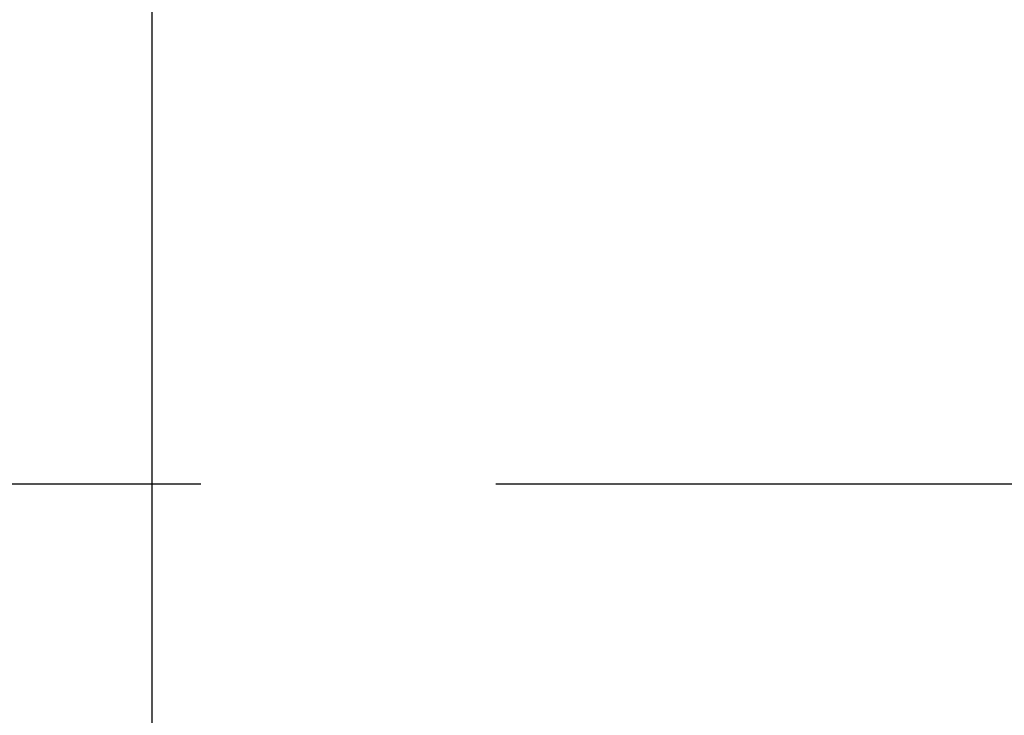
# Model space of a CAD drawing. Header units: millimetres. Extents: x 111285 to 237437, y -9513 to 52045.
# Tile 60 of 117: x 140032 to 140533, y -118 to 236. Entities that reach past the tile are written whole.
import ezdxf

# ---------------------------------------------------------------- set-up
doc = ezdxf.new("R2010")
doc.units = ezdxf.units.MM
doc.header["$LTSCALE"] = 100
doc.linetypes.add('DASHED3', pattern=[4.5, 3, -1.5])
doc.layers.get('0').update_dxf_attribs({"color": 252})
doc.layers.add('0-aanzicht', color=252, linetype='Continuous')

# ---------------------------------------------------------------- blocks, each defined once
blk = doc.blocks.new('SR8-hori')
blk.add_line((2467, -5.1), (2467, -1019.6))
blk.add_arc((2467, -5.1), 1014.5, 179.99783, 270)
blk = doc.blocks.new('onderlegger beganegrond')
at = {"layer": '0-aanzicht', "linetype": 'DASHED3'}
blk.add_lwpolyline([(64822, 0), (15, 0), (15, 15), (0, 15), (0, 44373), (15, 44373), (15, 44388), (33060, 44388)], dxfattribs=at)
blk.add_blockref('SR8-hori', (11480, 405.1))

msp = doc.modelspace()

# ---------------------------------------------------------------- linework, layer by layer
msp.add_line((140099, 400), (140099, -614.5))
msp.add_line((140099, 400), (140099, -614.5))
msp.add_line((140099, 400), (140099, -614.5))

# ---------------------------------------------------------------- block references
msp.add_blockref('onderlegger beganegrond', (126152, 0))

doc.saveas('drawing.dxf')
